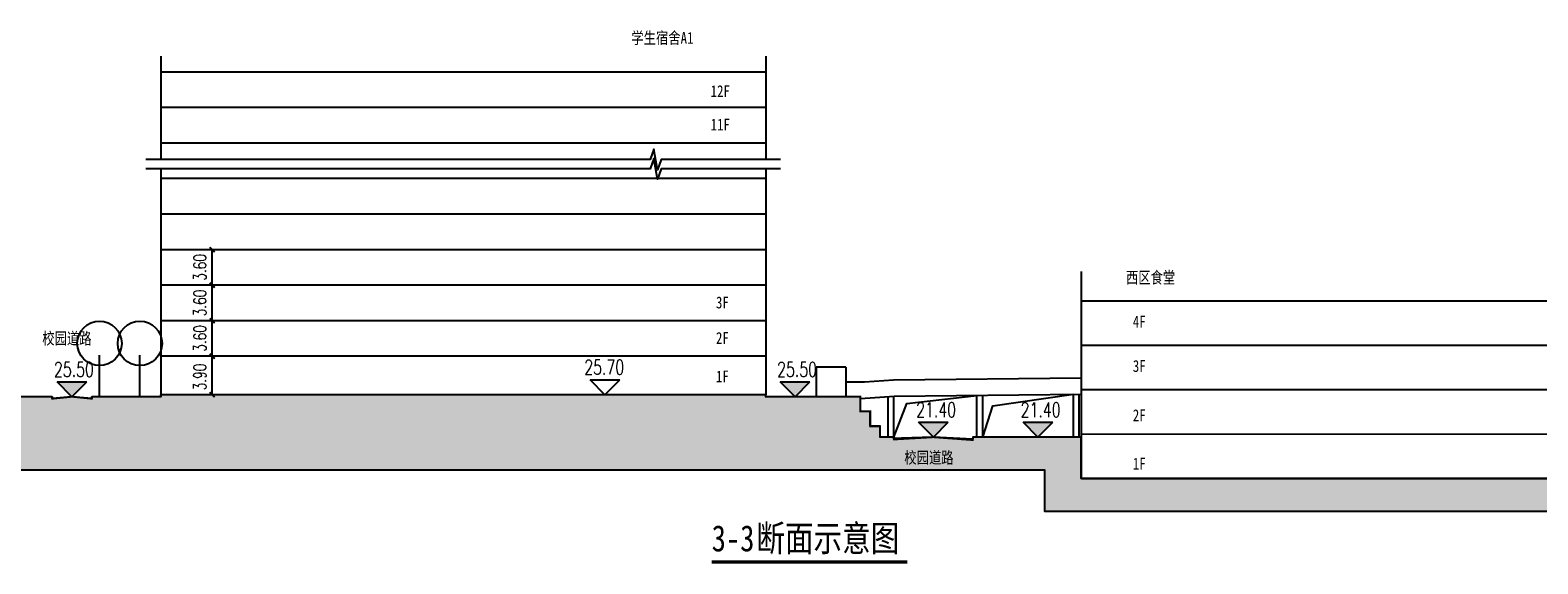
# Model space of a CAD drawing. Extents: x 38389316 to 38391210, y 2479116 to 2480544.
# Tile 52 of 68: x 38390585 to 38390738, y 2479616 to 2479671. Entities that reach past the tile are written whole.
import ezdxf

# ---------------------------------------------------------------- set-up
doc = ezdxf.new("R2010")
doc.units = 0
doc.header["$LTSCALE"] = 2
doc.layers.get('0').update_dxf_attribs({"linetype": 'CONTINUOUS', "lineweight": 9})
doc.layers.get('Defpoints').update_dxf_attribs({"linetype": 'CONTINUOUS', "lineweight": 9})
for name, color, linetype in [('DIM_SYMB', 3, 'CONTINUOUS'), ('PUB_TEXT', 7, 'CONTINUOUS'), ('Z1总平图标', 102, 'CONTINUOUS'), ('远期红线', 30, 'CONTINUOUS')]:
    doc.layers.add(name, color=color, linetype=linetype)
doc.styles.add('_TCH_DIM', font='SIMPLEX', dxfattribs={"bigfont": 'GBCBIG'})
doc.styles.add('_TCH_LABEL_T3', font='COMPLEX', dxfattribs={"width": 0.7058823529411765, "bigfont": 'GBCBIG'})
doc.styles.add('中等线体', font='txt', dxfattribs={"width": 0.8})
doc.styles.add('宋体', font='txt', dxfattribs={"width": 0.8, "height": 8})
doc.dimstyles.new('_TCH_ARCH_M_M&&1', dxfattribs={"dimtxt": 1.275, "dimasz": 0.5, "dimexe": 1.25, "dimexo": 1.5, "dimgap": 0.6125, "dimtad": 1, "dimzin": 1, "dimdsep": 46, "dimtxsty": '_TCH_LABEL_T3', "dimblk": 'ARCHTICK', "dimcen": 0.09, "dimclrt": 7, "dimazin": 2, "dimtfac": 1, "dimtix": 1, "dimtmove": 2, "dimatfit": 3, "dimfxl": 1, "dimtolj": 1, "dimtzin": 0, "dimarcsym": 0})

# ---------------------------------------------------------------- blocks, each defined once
blk = doc.blocks.new('_ArchTick')
at = {"color": 0, "linetype": 'ByBlock', "const_width": 0.4}
blk.add_lwpolyline([(-0.5, -0.5), (0.5, 0.5)], dxfattribs=at)
blk = doc.blocks.new('*D323')
at = {"layer": 'Defpoints', "color": 0}
for p in [(38392849.22115006, 2479694.095963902), (38392852.92755616, 2479694.095963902), (38392852.92755657, 2479690.495964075)]:
    blk.add_point(p, dxfattribs=at)
at = {"layer": 'Z1总平图标', "color": 0, "lineweight": -2}
for p, q in [((38392851.42755616, 2479694.095963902), (38392847.97115006, 2479694.095963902)), ((38392849.22115006, 2479690.495964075), (38392849.22115006, 2479694.095963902)), ((38392851.42755657, 2479690.495964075), (38392847.97115006, 2479690.495964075))]:
    blk.add_line(p, q, dxfattribs=at)
at = {"layer": 'Z1总平图标', "color": 0, "lineweight": -2, "xscale": 0.5, "yscale": 0.5, "zscale": 0.5}
for p, rotation in [((38392849.22115006, 2479694.095963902), 90), ((38392849.22115006, 2479690.495964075), 270)]:
    blk.add_blockref('_ArchTick', p, dxfattribs=dict(at, rotation=rotation))
at = {"layer": 'Z1总平图标', "color": 7, "insert": (38392847.97115004, 2479692.295964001), "char_height": 1.275, "attachment_point": 5, "rotation": 90, "style": '_TCH_LABEL_T3'}
blk.add_mtext('\\A1;3.60', dxfattribs=at)
blk = doc.blocks.new('*D324')
at = {"layer": 'Defpoints', "color": 0}
for p in [(38392849.22115047, 2479690.495963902), (38392852.92755657, 2479690.495963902), (38392852.92755701, 2479686.595964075)]:
    blk.add_point(p, dxfattribs=at)
at = {"layer": 'Z1总平图标', "color": 0, "lineweight": -2}
for p, q in [((38392851.42755657, 2479690.495963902), (38392847.97115047, 2479690.495963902)), ((38392849.22115047, 2479686.595964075), (38392849.22115047, 2479690.495963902)), ((38392851.42755701, 2479686.595964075), (38392847.97115047, 2479686.595964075))]:
    blk.add_line(p, q, dxfattribs=at)
at = {"layer": 'Z1总平图标', "color": 0, "lineweight": -2, "xscale": 0.5, "yscale": 0.5, "zscale": 0.5}
for p, rotation in [((38392849.22115047, 2479690.495963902), 90), ((38392849.22115047, 2479686.595964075), 270)]:
    blk.add_blockref('_ArchTick', p, dxfattribs=dict(at, rotation=rotation))
at = {"layer": 'Z1总平图标', "color": 7, "insert": (38392847.97115052, 2479688.395964), "char_height": 1.275, "attachment_point": 5, "rotation": 90, "style": '_TCH_LABEL_T3'}
blk.add_mtext('\\A1;3.90', dxfattribs=at)
blk = doc.blocks.new('*D325')
at = {"layer": 'Defpoints', "color": 0}
for p in [(38392849.22115006, 2479701.295963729), (38392852.92755616, 2479701.295963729), (38392852.92755654, 2479697.695963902)]:
    blk.add_point(p, dxfattribs=at)
at = {"layer": 'Z1总平图标', "color": 0, "lineweight": -2}
for p, q in [((38392851.42755616, 2479701.295963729), (38392847.97115006, 2479701.295963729)), ((38392849.22115006, 2479697.695963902), (38392849.22115006, 2479701.295963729)), ((38392851.42755654, 2479697.695963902), (38392847.97115006, 2479697.695963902))]:
    blk.add_line(p, q, dxfattribs=at)
at = {"layer": 'Z1总平图标', "color": 0, "lineweight": -2, "xscale": 0.5, "yscale": 0.5, "zscale": 0.5}
for p, rotation in [((38392849.22115006, 2479701.295963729), 90), ((38392849.22115006, 2479697.695963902), 270)]:
    blk.add_blockref('_ArchTick', p, dxfattribs=dict(at, rotation=rotation))
at = {"layer": 'Z1总平图标', "color": 7, "insert": (38392847.97115006, 2479699.495963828), "char_height": 1.275, "attachment_point": 5, "rotation": 90, "style": '_TCH_LABEL_T3'}
blk.add_mtext('\\A1;3.60', dxfattribs=at)
blk = doc.blocks.new('*D326')
at = {"layer": 'Defpoints', "color": 0}
for p in [(38392849.22115045, 2479697.695963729), (38392852.92755655, 2479697.695963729), (38392852.92755698, 2479694.095963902)]:
    blk.add_point(p, dxfattribs=at)
at = {"layer": 'Z1总平图标', "color": 0, "lineweight": -2}
for p, q in [((38392851.42755655, 2479697.695963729), (38392847.97115045, 2479697.695963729)), ((38392849.22115045, 2479694.095963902), (38392849.22115045, 2479697.695963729)), ((38392851.42755698, 2479694.095963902), (38392847.97115045, 2479694.095963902))]:
    blk.add_line(p, q, dxfattribs=at)
at = {"layer": 'Z1总平图标', "color": 0, "lineweight": -2, "xscale": 0.5, "yscale": 0.5, "zscale": 0.5}
for p, rotation in [((38392849.22115045, 2479697.695963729), 90), ((38392849.22115045, 2479694.095963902), 270)]:
    blk.add_blockref('_ArchTick', p, dxfattribs=dict(at, rotation=rotation))
at = {"layer": 'Z1总平图标', "color": 7, "insert": (38392847.97115048, 2479695.895963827), "char_height": 1.275, "attachment_point": 5, "rotation": 90, "style": '_TCH_LABEL_T3'}
blk.add_mtext('\\A1;3.60', dxfattribs=at)
blk = doc.blocks.new('A$C6BED0824')
at = {"layer": 'Z1总平图标'}
for points in [[(138.5944934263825, 19.44727857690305), (137.0944932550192, 20.94727840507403), (140.0944932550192, 20.9472787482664)], [(211.9623583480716, 19.44727875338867), (210.4623581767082, 20.94727858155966), (213.4623581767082, 20.94727892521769)], [(225.9947748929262, 15.34727511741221), (224.4947747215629, 16.84727494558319), (227.4947747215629, 16.84727528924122)], [(236.5957446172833, 15.34727593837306), (235.09574444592, 16.84727576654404), (238.09574444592, 16.84727611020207)]]:
    blk.add_hatch(color=256, dxfattribs=at).paths.add_polyline_path(points)
h = blk.add_hatch(dxfattribs=at)
h.set_pattern_fill('夯实土壤', color=256, scale=0.4999999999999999, angle=-6.861975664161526e-08, style=0)
h.set_pattern_definition([(45.00000655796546, (1431.943844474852, 925.1253582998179), (-1.986970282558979, 1.986969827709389), []), (45.00000655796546, (1432.993844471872, 925.1253584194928), (-1.986970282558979, 1.986969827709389), []), (45.00000655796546, (1434.043844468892, 925.1253585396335), (-1.986970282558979, 1.986969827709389), []), (135.0000065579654, (1431.943844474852, 925.1253582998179), (-1.986969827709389, -1.986970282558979), [1.324999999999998, -1.484999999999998]), (135.0000065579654, (1432.468844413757, 925.6503583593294), (-1.986969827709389, -1.986970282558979), [1.324999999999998, -1.484999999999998]), (135.0000065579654, (1432.993844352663, 926.1753584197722), (-1.986969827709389, -1.986970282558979), [1.324999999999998, -1.484999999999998])])
h.paths.add_polyline_path([(27.82310727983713, 19.4472734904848), (27.82310812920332, 12.04812668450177), (237.2808030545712, 12.04813711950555), (237.2808035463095, 7.84279752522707), (469.8349214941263, 7.84279752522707), (469.8349218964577, 4.381871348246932), (514.701967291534, 4.381876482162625), (514.7019669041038, 7.247293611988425), (507.3269296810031, 7.247293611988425), (507.3269296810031, 7.047290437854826), (501.9969680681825, 7.047290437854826), (501.9969665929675, 6.8476870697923), (497.9880772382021, 7.047686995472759), (493.9969680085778, 6.847686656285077), (493.996968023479, 7.047686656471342), (489.9999709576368, 7.047290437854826), (489.9999709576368, 7.147288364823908), (473.0999681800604, 7.147286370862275), (473.0999661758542, 10.64728833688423), (414.3999690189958, 10.64728833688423), (414.3999691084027, 10.44728833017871), (408.3965056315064, 10.44728787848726), (408.3965056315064, 10.24728761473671), (404.3965056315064, 10.44728761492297), (400.3965055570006, 10.24728727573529), (400.3914141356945, 10.4473991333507), (388.5943765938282, 10.44728482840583), (388.5943765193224, 11.14728325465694), (329.7943397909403, 11.14728001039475), (329.7943398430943, 10.94727933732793), (327.0853744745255, 10.94727933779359), (316.3969076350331, 10.94728057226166), (316.3969076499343, 10.75406346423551), (313.3969075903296, 10.95406312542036), (310.3969075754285, 10.7540631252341), (310.3969075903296, 10.94728008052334), (304.4941521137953, 10.94727933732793), (304.4941520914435, 11.14727935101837), (240.9907582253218, 11.14727659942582), (240.99075768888, 15.34727658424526), (229.9947829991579, 15.34727573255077), (229.9947830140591, 15.14727534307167), (225.9947829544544, 15.34727500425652), (221.9947829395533, 15.14727500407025), (221.9947829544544, 15.34727500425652), (220.5933683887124, 15.34727500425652), (220.5933683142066, 16.44728221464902), (219.593368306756, 16.44728221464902), (219.593368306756, 17.94728221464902), (218.593368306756, 17.94728221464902), (218.593368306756, 19.44728221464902), (208.993034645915, 19.44728221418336), (208.9930341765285, 19.64728221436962), (147.5967390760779, 19.64727966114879), (147.5967390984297, 19.4472796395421), (140.5944934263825, 19.44727890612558), (140.5944934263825, 19.24727848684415), (138.5944934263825, 19.44727857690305), (136.5944934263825, 19.24727848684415), (136.5944934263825, 19.44727848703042), (131.5968017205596, 19.44727796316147), (131.5968012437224, 19.64727797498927), (70.19612880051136, 19.64727542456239), (70.19612927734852, 19.44727540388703), (49.19439519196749, 19.44727445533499), (49.19439519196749, 19.24727427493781), (47.19439519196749, 19.4472743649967), (45.19439519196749, 19.24727427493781), (45.19439519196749, 19.44727427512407)])
at = {"layer": 'DIM_SYMB'}
for points in [[(210.4700566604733, 43.48633556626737), (198.389428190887, 43.48633418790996), (198.0072595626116, 42.43633414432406), (197.6369726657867, 44.53633410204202), (197.264428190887, 43.48633405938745), (146.0967368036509, 43.48633268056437)], [(210.4700567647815, 42.54728236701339), (198.3894282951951, 42.54728098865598), (198.0072596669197, 41.49728094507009), (197.6369727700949, 43.59728090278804), (197.2644282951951, 42.54728086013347), (146.096736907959, 42.5472794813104)]]:
    blk.add_lwpolyline(points, dxfattribs=at)
at = {"layer": 'DIM_SYMB', "color": 3, "const_width": 0.35}
blk.add_lwpolyline([(203.4962927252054, 2.679707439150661), (223.3591619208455, 2.679712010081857)], dxfattribs=at)
at = {"layer": 'Z1总平图标'}
for p, q in [((137.0944932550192, 20.94727840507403), (140.0944932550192, 20.9472787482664)), ((138.5944934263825, 19.44727857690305), (137.0944932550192, 20.94727840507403)), ((138.5944934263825, 19.44727857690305), (140.0944932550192, 20.9472787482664)), ((191.1681135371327, 21.14728017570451), (194.1681135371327, 21.14728052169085)), ((192.6681137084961, 19.64728034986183), (191.1681135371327, 21.14728017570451)), ((192.6681137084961, 19.64728034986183), (194.1681135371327, 21.14728052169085)), ((211.9623583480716, 19.44727875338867), (210.4623581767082, 20.94727858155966)), ((210.4623581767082, 20.94727858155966), (213.4623581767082, 20.94727892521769)), ((211.9623583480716, 19.44727875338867), (213.4623581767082, 20.94727892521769)), ((225.9947748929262, 15.34727511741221), (224.4947747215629, 16.84727494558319)), ((224.4947747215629, 16.84727494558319), (227.4947747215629, 16.84727528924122)), ((225.9947748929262, 15.34727511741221), (227.4947747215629, 16.84727528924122)), ((236.5957446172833, 15.34727593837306), (235.09574444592, 16.84727576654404)), ((235.09574444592, 16.84727576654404), (238.09574444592, 16.84727611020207)), ((236.5957446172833, 15.34727593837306), (238.09574444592, 16.84727611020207))]:
    blk.add_line(p, q, dxfattribs=at)
at = {"layer": 'Z1总平图标', "flags": 128}
for points in [[(147.5967355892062, 53.94727966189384), (147.5967368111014, 43.48633285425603)], [(208.9930307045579, 53.94728221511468), (208.9930319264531, 43.48633539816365)], [(208.9930308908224, 52.34728221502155), (147.5967357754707, 52.34727966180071)], [(208.9930313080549, 48.74728221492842), (147.5967361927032, 48.74727966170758)], [(208.9930317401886, 45.14728221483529), (147.5967366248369, 45.14727966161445)], [(147.5967369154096, 42.54727965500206), (147.5967395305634, 19.64727966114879)], [(208.9930321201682, 41.54728221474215), (147.5967370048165, 41.54727966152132)], [(208.9930320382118, 42.54728219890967), (208.9930346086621, 19.64727797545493)], [(208.9930325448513, 37.94728221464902), (147.5967374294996, 37.94727966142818)], [(208.9930329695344, 34.34728221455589), (147.5967378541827, 34.34727966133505)], [(208.9930333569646, 30.74728221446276), (147.5967382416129, 30.74727966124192)], [(208.9930337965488, 27.14728221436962), (147.5967386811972, 27.14727966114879)], [(208.9930341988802, 23.54728221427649), (147.5967390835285, 23.54727966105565)], [(214.093368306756, 22.44728221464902), (214.093368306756, 19.44728221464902)], [(217.093368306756, 22.44728221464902), (214.1095837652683, 22.44728221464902)], [(217.093368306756, 22.44728221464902), (217.093368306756, 19.44728221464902)], [(217.093368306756, 20.94728221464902), (219.0120226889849, 20.94728221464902)], [(219.0120226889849, 20.94728221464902), (221.9372554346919, 21.14677474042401), (240.9760199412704, 21.34719903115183)], [(27.82310812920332, 12.04812668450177), (237.2808030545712, 12.04813711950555), (237.2808035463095, 7.84279752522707), (469.8349214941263, 7.84279752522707)], [(304.4941520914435, 11.14727935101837), (240.9907582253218, 11.14727659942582), (240.99075768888, 15.34727658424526), (240.99075768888, 15.34727658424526), (240.99075768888, 15.34727658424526), (229.9947829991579, 15.34727573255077), (229.9947830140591, 15.14727534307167), (225.9947829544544, 15.34727500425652), (221.9947829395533, 15.14727500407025), (221.9947829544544, 15.34727500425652), (220.5933683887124, 15.34727500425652), (220.5933683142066, 16.44728221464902), (219.593368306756, 16.44728221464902), (219.593368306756, 17.94728221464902), (218.593368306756, 17.94728221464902), (218.593368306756, 19.44728221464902), (208.993034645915, 19.44728221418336), (208.9930341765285, 19.64728221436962), (147.5967390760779, 19.64727966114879), (147.5967390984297, 19.4472796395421), (140.5944934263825, 19.44727890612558), (140.5944934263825, 19.24727848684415), (138.5944934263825, 19.44727857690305), (136.5944934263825, 19.24727848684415), (136.5944934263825, 19.44727848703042), (131.5968017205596, 19.44727796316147)], [(218.593368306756, 19.26489867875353), (222.0021258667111, 19.49736621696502), (240.9933888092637, 19.69729045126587)], [(221.3947829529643, 15.3472751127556), (221.3947829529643, 19.45594716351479)], [(221.9947829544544, 15.34727500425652), (223.2899089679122, 18.75449236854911), (230.3947829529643, 19.58148006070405)], [(221.9947829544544, 15.3472751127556), (221.9947829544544, 19.49736621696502)], [(230.3947829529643, 15.3472751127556), (230.3947829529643, 19.58571713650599)], [(230.9947829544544, 15.3472751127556), (232.0290643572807, 18.52071571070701), (240.1947829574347, 19.68888339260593)], [(230.9947829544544, 15.3472751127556), (230.9947829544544, 19.59203343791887)], [(240.1947829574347, 15.3472751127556), (240.1947829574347, 19.68888339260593)], [(240.7947829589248, 15.3472751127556), (240.7947829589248, 19.69519969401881)]]:
    blk.add_lwpolyline(points, dxfattribs=at)
at = {"layer": 'Z1总平图标', "const_width": 0.2, "flags": 128}
for points in [[(240.9907557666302, 32.14727659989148), (240.9907565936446, 24.84727659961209)], [(240.990756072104, 29.14727659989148), (304.4941499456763, 29.14727935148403)], [(240.9907566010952, 24.84727659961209), (240.9907582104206, 11.14727659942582)], [(240.9907566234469, 24.64727659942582), (304.4941504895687, 24.64727935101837)], [(240.9907571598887, 20.14727659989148), (304.4941510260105, 20.14727935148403)], [(136.5944934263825, 19.44727848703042), (131.5968017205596, 19.44727796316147)], [(136.5944934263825, 19.44727848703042), (136.5944934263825, 19.24727848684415), (138.5944934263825, 19.44727857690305), (140.5944934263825, 19.24727848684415), (140.5944934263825, 19.44727866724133)], [(147.5967395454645, 19.44727964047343), (140.5944934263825, 19.44727890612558)], [(208.993034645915, 19.64728221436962), (147.5967395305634, 19.64727966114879)], [(147.5967395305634, 19.64727966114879), (147.5967395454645, 19.44727964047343)], [(208.9930346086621, 19.64727797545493), (208.993034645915, 19.44728221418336), (217.593368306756, 19.44728221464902)], [(217.593368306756, 19.44728221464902), (218.593368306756, 19.44728221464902), (218.593368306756, 17.94728221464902), (219.593368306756, 17.94728221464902), (219.593368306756, 16.44728221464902), (220.593368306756, 16.44728221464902), (220.5933683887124, 15.34727500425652), (221.9947829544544, 15.34727500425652)], [(221.9947829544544, 15.34727500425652), (221.9947829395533, 15.14727500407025), (225.9947829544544, 15.34727500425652), (229.9947830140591, 15.14727534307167), (229.9947829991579, 15.34727560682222)], [(229.9947829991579, 15.34727573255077), (240.9907576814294, 15.34727658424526)], [(240.9907576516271, 15.64727659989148), (304.4941515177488, 15.64727935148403)], [(240.9907582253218, 11.14727659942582), (304.4941520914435, 11.14727935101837)]]:
    blk.add_lwpolyline(points, dxfattribs=at)
at = {"layer": 'Z1总平图标'}
for points in [[(141.3857024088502, 19.44727848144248), (141.3857019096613, 23.64849493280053)], [(145.4885181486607, 19.44727895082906), (145.4885176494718, 23.64849540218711)]]:
    blk.add_lwpolyline(points, dxfattribs=at)
for centre in [(141.385701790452, 24.84760693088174), (145.4885175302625, 24.84760740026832)]:
    blk.add_circle(centre, 2.25, dxfattribs=at)
at = {"layer": 'PUB_TEXT', "style": '_TCH_DIM', "width": 0.7058823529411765}
for s, p in [('25.50', (136.7644931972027, 21.47227836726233)), ('25.50', (210.1323581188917, 21.47227854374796)), ('21.40', (224.2447746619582, 17.37227491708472)), ('21.40', (234.8457443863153, 17.37227573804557))]:
    blk.add_text(s, height=1.4875, rotation=6.5633849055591e-06, dxfattribs=at).set_placement(p)
blk.add_text('25.70', height=1.4875, dxfattribs=at).set_placement((190.5691217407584, 21.69639682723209))
at = {"layer": 'PUB_TEXT', "color": 3, "style": '宋体', "width": 0.8}
for s, p in [('3-3', (203.4962924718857, 3.763673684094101)), ('断面示意图', (208.0330013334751, 3.763674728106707))]:
    blk.add_text(s, height=2.658227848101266, rotation=1.318013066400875e-05, dxfattribs=at).set_placement(p)
at = {"layer": 'Z1总平图标', "color": 0, "style": '中等线体', "width": 0.8}
for s, p in [('学生宿舍A1', (195.3524209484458, 55.21475131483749)), ('12F', (203.3931301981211, 49.81978887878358)), ('11F', (203.3931301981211, 46.43082555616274)), ('西区食堂', (245.5368848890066, 30.93017779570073)), ('3F', (203.9300117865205, 28.3969016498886)), ('4F', (246.2278091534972, 26.45455960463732)), ('校园道路', (135.5847632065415, 24.75686246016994)), ('2F', (203.9300122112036, 24.79690164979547)), ('3F', (246.2278096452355, 21.95455960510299)), ('1F', (203.9300126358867, 20.8969016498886)), ('2F', (246.2278102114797, 16.96153387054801)), ('校园道路', (223.0468682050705, 12.67164738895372)), ('1F', (246.2278108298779, 12.06125078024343))]:
    blk.add_text(s, height=1.2, rotation=359.9999999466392, dxfattribs=at).set_placement(p)
at = {"layer": 'Z1总平图标'}
for base, p1, p2, angle, picture, middle in [((152.822892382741, 34.3471624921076), (156.529298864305, 30.74716266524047), (156.5292984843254, 34.3471624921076), 90.00000604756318, '*D325', (151.572892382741, 32.54716259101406)), ((152.8228927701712, 30.74716249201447), (156.5292993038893, 27.14716266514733), (156.5292988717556, 30.74716249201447), 90.00000687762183, '*D326', (151.5728927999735, 28.94716259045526)), ((152.8228923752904, 27.14716266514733), (156.5292988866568, 23.5471628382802), (156.5292984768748, 27.14716266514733), 90.00000652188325, '*D323', (151.5728923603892, 25.34716276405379)), ((152.8228927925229, 23.5471626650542), (156.5292993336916, 19.64716283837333), (156.5292988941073, 23.5471626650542), 90.00000645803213, '*D324', (151.572892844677, 21.44716276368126))]:
    dim = blk.add_linear_dim(base=base, p1=p1, p2=p2, angle=angle, dimstyle='_TCH_ARCH_M_M&&1', dxfattribs=at)
    dim.commit()
    dim.dimension.update_dxf_attribs({"geometry": picture, "text_midpoint": middle, "dimtype": 129, "insert": (-38392696.39825768, -2479666.948801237)})

msp = doc.modelspace()

# ---------------------------------------------------------------- block references
at = {"layer": '远期红线', "linetype": 'ByBlock'}
msp.add_blockref('A$C6BED0824', (38390450.18412609, 2479613.99026676), dxfattribs=at)

doc.saveas('drawing.dxf')
